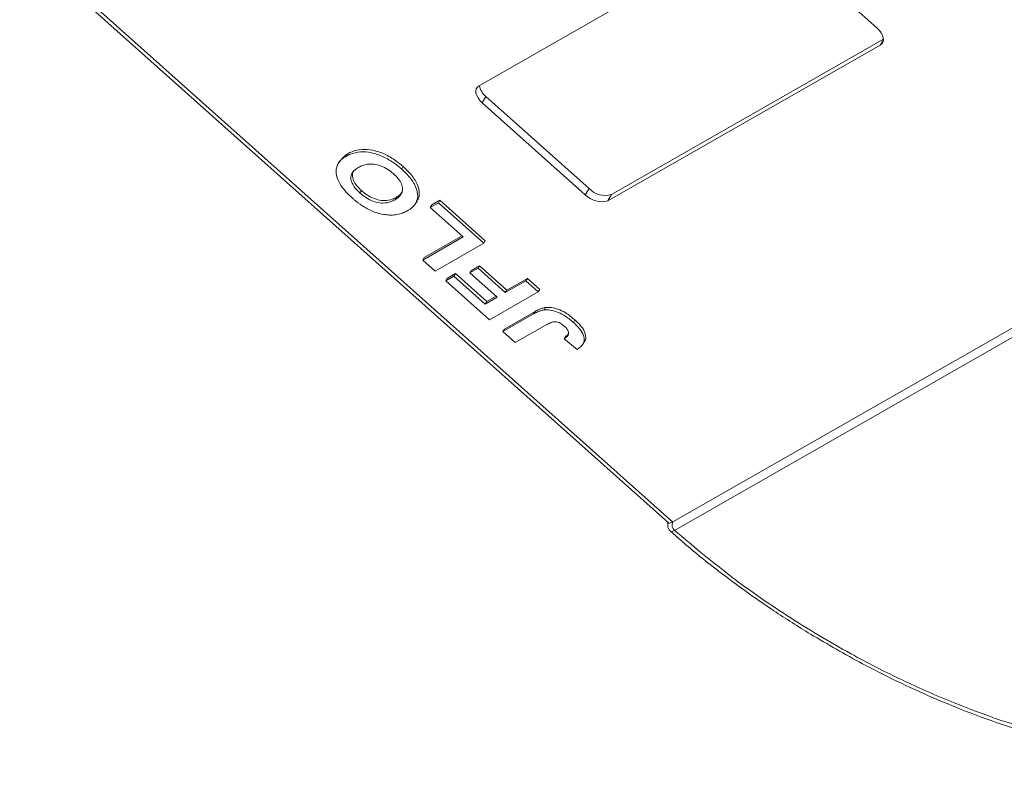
# Model space of a CAD drawing. Header units: millimetres. Extents: x -1004 to 529, y -22 to 1052.
# Tile 41 of 78: x -88 to -44, y 832 to 865. Entities that reach past the tile are written whole.
import ezdxf

# ---------------------------------------------------------------- set-up
doc = ezdxf.new("R2010")
doc.units = ezdxf.units.MM

msp = doc.modelspace()

# ---------------------------------------------------------------- linework, layer by layer
at = {"color": 7, "linetype": 'Continuous', "lineweight": 15}
for p, q in [((-67.197, 862.448), (-55.098, 869.365)), ((-58.594, 843.06), (-87.605, 868.96)), ((-54.094, 869.101), (-49.515, 865.013)), ((-87.582, 868.731), (-58.785, 843.022)), ((-61.306, 857.614), (-49.23, 864.518)), ((-49.23, 864.493), (-49.375, 864.255)), ((-49.375, 864.255), (-61.474, 857.338)), ((-66.889, 861.966), (-67.057, 861.69)), ((-66.889, 861.966), (-62.31, 857.878)), ((-62.478, 857.602), (-67.057, 861.69)), ((-73.024, 859.428), (-73.092, 859.318)), ((-58.593, 843.061), (-30.507, 859.117)), ((-73.382, 859.105), (-73.45, 858.994)), ((-70.633, 858.741), (-70.566, 858.852)), ((-30.425, 858.744), (-58.51, 842.688)), ((-62.31, 857.878), (-62.478, 857.602)), ((-72.488, 857.679), (-72.421, 857.79)), ((-70.931, 857.383), (-70.864, 857.493)), ((-61.306, 857.614), (-61.474, 857.338)), ((-70.02, 857.213), (-69.953, 857.324)), ((-69.366, 857.042), (-69.006, 857.248)), ((-69.299, 857.152), (-69.366, 857.042)), ((-67.899, 855.732), (-69.366, 857.042)), ((-69.299, 857.152), (-68.939, 857.358)), ((-69.006, 857.248), (-68.939, 857.358)), ((-69.006, 857.248), (-66.988, 855.446)), ((-68.939, 857.358), (-66.921, 855.557)), ((-69.699, 854.702), (-67.899, 855.732)), ((-69.632, 854.813), (-67.948, 855.776)), ((-66.988, 855.446), (-69.149, 854.211)), ((-66.921, 855.557), (-66.988, 855.446)), ((-69.632, 854.813), (-69.699, 854.702)), ((-69.149, 854.211), (-69.699, 854.702)), ((-67.602, 854.128), (-67.242, 854.334)), ((-67.535, 854.239), (-67.175, 854.445)), ((-67.175, 854.445), (-67.242, 854.334)), ((-67.242, 854.334), (-66.031, 853.253)), ((-67.175, 854.445), (-65.964, 853.364)), ((-68.672, 853.785), (-68.312, 853.991)), ((-68.605, 853.896), (-68.672, 853.785)), ((-68.605, 853.896), (-68.245, 854.102)), ((-68.245, 854.102), (-68.312, 853.991)), ((-68.312, 853.991), (-66.918, 852.747)), ((-68.245, 854.102), (-66.85, 852.857)), ((-67.535, 854.239), (-67.602, 854.128)), ((-66.391, 853.047), (-67.602, 854.128)), ((-65.964, 853.364), (-65.05, 853.886)), ((-65.117, 853.776), (-65.05, 853.886)), ((-65.05, 853.886), (-64.5, 853.395)), ((-66.727, 852.049), (-68.672, 853.785)), ((-66.031, 853.253), (-65.117, 853.776)), ((-65.117, 853.776), (-64.567, 853.285)), ((-66.918, 852.747), (-66.391, 853.047)), ((-66.85, 852.857), (-66.441, 853.091)), ((-64.567, 853.285), (-66.727, 852.049)), ((-65.964, 853.364), (-66.031, 853.253)), ((-64.5, 853.395), (-64.567, 853.285)), ((-66.85, 852.857), (-66.918, 852.747)), ((-64.238, 852.593), (-64.305, 852.483)), ((-66.14, 851.525), (-64.778, 852.304)), ((-66.073, 851.636), (-64.711, 852.414)), ((-64.711, 852.414), (-64.778, 852.304)), ((-64.192, 851.833), (-65.59, 851.034)), ((-62.935, 852.038), (-63.002, 851.928)), ((-66.073, 851.636), (-66.14, 851.525)), ((-65.59, 851.034), (-66.14, 851.525)), ((-63.349, 851.313), (-63.416, 851.202)), ((-63.416, 851.202), (-62.838, 850.727)), ((-62.591, 850.948), (-62.524, 851.058)), ((-58.51, 842.688), (-58.512, 842.688))]:
    msp.add_line(p, q, dxfattribs=at)
at = {"color": 7, "linetype": 'Continuous', "lineweight": 15, "flags": 128}
for points in [[(-49.515, 865.013), (-49.412, 864.909), (-49.329, 864.799), (-49.27, 864.688), (-49.237, 864.579), (-49.231, 864.478), (-49.253, 864.389), (-49.302, 864.313), (-49.375, 864.255)], [(-67.057, 861.69), (-67.16, 861.794), (-67.243, 861.904), (-67.302, 862.015), (-67.335, 862.123), (-67.341, 862.224), (-67.319, 862.314), (-67.271, 862.39), (-67.197, 862.448)]]:
    msp.add_lwpolyline(points, dxfattribs=at)
at = {"color": 7, "linetype": 'Continuous', "lineweight": 15}
for centre, radius, start, end in [((-66.428, 862.561), 0.753, 187.6155, 232.206), ((-61.597, 858.552), 0.981, 223.3286, 287.227), ((-61.765, 858.276), 0.981, 223.3286, 287.227), ((-58.315, 842.926), 0.309, 154.3865, 230.5161), ((-58.314, 842.927), 0.309, 154.5032, 230.5426)]:
    msp.add_arc(centre, radius, start, end, dxfattribs=at)
for points, knots in [([(-73.024, 859.428), (-72.965, 859.459), (-72.785, 859.553), (-72.427, 859.639), (-71.917, 859.602), (-71.387, 859.424), (-70.924, 859.153), (-70.674, 858.943), (-70.566, 858.852)], [0, 0, 0, 0, 0.101888, 0.307343, 0.492963, 0.678647, 0.860791, 1, 1, 1, 1]), ([(-72.841, 857.467), (-72.916, 857.536), (-73.141, 857.746), (-73.431, 858.129), (-73.575, 858.565), (-73.514, 858.958), (-73.308, 859.186), (-73.133, 859.292), (-73.092, 859.318)], [0, 0, 0, 0, 0.101398, 0.306996, 0.506144, 0.685262, 0.924557, 1, 1, 1, 1]), ([(-73.364, 859.092), (-73.302, 859.186), (-73.214, 859.317), (-73.067, 859.403), (-73.024, 859.428)], [0, 0, 0, 0, 0.71022, 1, 1, 1, 1]), ([(-73.092, 859.318), (-73.032, 859.349), (-72.852, 859.443), (-72.494, 859.528), (-71.984, 859.492), (-71.454, 859.314), (-70.991, 859.043), (-70.741, 858.832), (-70.633, 858.741)], [0, 0, 0, 0, 0.101888, 0.307343, 0.492963, 0.678647, 0.860791, 1, 1, 1, 1]), ([(-72.488, 857.679), (-72.561, 857.75), (-72.709, 857.892), (-72.855, 858.13), (-72.909, 858.36), (-72.846, 858.596), (-72.696, 858.733), (-72.575, 858.806), (-72.552, 858.82)], [0, 0, 0, 0, 0.160292, 0.321922, 0.490761, 0.657569, 0.933883, 1, 1, 1, 1]), ([(-72.421, 857.79), (-72.494, 857.86), (-72.641, 858.002), (-72.789, 858.241), (-72.837, 858.467), (-72.816, 858.623), (-72.758, 858.679), (-72.747, 858.689)], [0, 0, 0, 0, 0.230291, 0.462505, 0.705076, 0.944729, 1, 1, 1, 1]), ([(-72.552, 858.82), (-72.492, 858.851), (-72.323, 858.938), (-72.017, 858.995), (-71.637, 858.922), (-71.322, 858.786), (-71.113, 858.638), (-71.011, 858.551), (-70.992, 858.534)], [0, 0, 0, 0, 0.15859, 0.447239, 0.620381, 0.793575, 0.961295, 1, 1, 1, 1]), ([(-70.633, 858.741), (-70.559, 858.672), (-70.334, 858.462), (-70.038, 858.078), (-69.894, 857.639), (-69.957, 857.247), (-70.161, 857.025), (-70.33, 856.922), (-70.367, 856.9)], [0, 0, 0, 0, 0.102171, 0.30922, 0.51365, 0.692275, 0.932413, 1, 1, 1, 1]), ([(-70.566, 858.852), (-70.492, 858.782), (-70.267, 858.573), (-69.968, 858.187), (-69.836, 857.756), (-69.85, 857.461), (-69.948, 857.36), (-69.97, 857.336)], [0, 0, 0, 0, 0.137027, 0.414714, 0.688887, 0.928452, 1, 1, 1, 1]), ([(-30.425, 858.744), (-29.699, 858.059), (-28.227, 856.666), (-26.295, 854.427), (-24.731, 852.268), (-23.53, 850.242), (-22.638, 848.384), (-21.966, 846.538), (-21.382, 844.124), (-21.283, 841.843), (-21.665, 839.779), (-22.229, 838.225), (-23.137, 836.722), (-24.44, 835.355), (-26.022, 834.248), (-27.88, 833.388), (-30.032, 832.78), (-32.284, 832.477), (-34.53, 832.424), (-36.702, 832.564), (-38.971, 832.893), (-42.094, 833.586), (-45.28, 834.642), (-48.411, 836.018), (-50.914, 837.3), (-53.52, 838.863), (-56.155, 840.701), (-57.733, 842.032), (-58.51, 842.688)], [0, 0, 0, 0, 0.038862, 0.078912, 0.120068, 0.152227, 0.184382, 0.217215, 0.250043, 0.315618, 0.347778, 0.379932, 0.421093, 0.461142, 0.5, 0.538863, 0.578912, 0.620068, 0.652227, 0.684382, 0.717215, 0.750043, 0.815618, 0.847778, 0.879932, 0.921093, 0.96114, 1, 1, 1, 1]), ([(-70.992, 858.534), (-70.919, 858.463), (-70.772, 858.32), (-70.633, 858.081), (-70.578, 857.842), (-70.648, 857.593), (-70.804, 857.459), (-70.919, 857.39), (-70.931, 857.383)], [0, 0, 0, 0, 0.1597099, 0.3204292, 0.4910735, 0.6770503, 0.9662903, 1, 1, 1, 1]), ([(-72.153, 856.977), (-72.2, 857.003), (-72.292, 857.054), (-72.418, 857.136), (-72.534, 857.217), (-72.64, 857.297), (-72.743, 857.38), (-72.808, 857.438), (-72.841, 857.467)], [0, 0, 0, 0, 0.185429, 0.37219, 0.527708, 0.683877, 0.841678, 1, 1, 1, 1]), ([(-70.931, 857.383), (-70.991, 857.352), (-71.143, 857.274), (-71.417, 857.216), (-71.759, 857.259), (-72.074, 857.379), (-72.319, 857.535), (-72.445, 857.642), (-72.488, 857.679)], [0, 0, 0, 0, 0.158617, 0.400864, 0.573059, 0.745486, 0.912985, 1, 1, 1, 1]), ([(-70.864, 857.493), (-70.924, 857.462), (-71.075, 857.384), (-71.35, 857.326), (-71.692, 857.369), (-72.007, 857.49), (-72.252, 857.645), (-72.378, 857.753), (-72.421, 857.79)], [0, 0, 0, 0, 0.158617, 0.400864, 0.573059, 0.745486, 0.912985, 1, 1, 1, 1]), ([(-70.608, 857.729), (-70.673, 857.651), (-70.746, 857.562), (-70.852, 857.5), (-70.864, 857.493)], [0, 0, 0, 0, 0.885532, 1, 1, 1, 1]), ([(-71.044, 856.7), (-71.13, 856.701), (-71.302, 856.703), (-71.653, 856.768), (-71.946, 856.869), (-72.131, 856.966), (-72.153, 856.977)], [0, 0, 0, 0, 0.250896, 0.502166, 0.940512, 1, 1, 1, 1]), ([(-70.367, 856.9), (-70.396, 856.883), (-70.454, 856.851), (-70.552, 856.807), (-70.658, 856.767), (-70.777, 856.734), (-70.904, 856.709), (-70.997, 856.703), (-71.044, 856.7)], [0, 0, 0, 0, 0.1539502, 0.3081809, 0.478699, 0.6499612, 0.8242026, 1, 1, 1, 1]), ([(-64.711, 852.414), (-64.682, 852.431), (-64.623, 852.463), (-64.541, 852.503), (-64.464, 852.535), (-64.393, 852.559), (-64.32, 852.581), (-64.265, 852.589), (-64.238, 852.593)], [0, 0, 0, 0, 0.20827, 0.416707, 0.561481, 0.706573, 0.852825, 1, 1, 1, 1]), ([(-64.238, 852.593), (-64.153, 852.597), (-63.984, 852.603), (-63.679, 852.522), (-63.305, 852.346), (-63.074, 852.154), (-62.935, 852.038)], [0, 0, 0, 0, 0.20646, 0.413515, 0.645211, 1, 1, 1, 1]), ([(-64.778, 852.304), (-64.749, 852.32), (-64.691, 852.352), (-64.608, 852.392), (-64.532, 852.424), (-64.46, 852.448), (-64.387, 852.471), (-64.333, 852.479), (-64.305, 852.483)], [0, 0, 0, 0, 0.20827, 0.416707, 0.561481, 0.706573, 0.852825, 1, 1, 1, 1]), ([(-64.305, 852.483), (-64.221, 852.486), (-64.051, 852.492), (-63.746, 852.412), (-63.373, 852.236), (-63.142, 852.044), (-63.002, 851.928)], [0, 0, 0, 0, 0.20646, 0.413515, 0.645211, 1, 1, 1, 1]), ([(-64.192, 851.833), (-64.132, 851.865), (-64.03, 851.919), (-63.881, 851.963), (-63.752, 851.961), (-63.643, 851.925), (-63.519, 851.856), (-63.444, 851.793), (-63.397, 851.754)], [0, 0, 0, 0, 0.2920273, 0.5048541, 0.6139046, 0.723685, 0.8298165, 1, 1, 1, 1]), ([(-63.397, 851.754), (-63.374, 851.732), (-63.328, 851.688), (-63.278, 851.624), (-63.244, 851.565), (-63.226, 851.515), (-63.218, 851.466), (-63.221, 851.437), (-63.222, 851.423)], [0, 0, 0, 0, 0.202387, 0.410907, 0.557829, 0.709472, 0.853224, 1, 1, 1, 1]), ([(-63.002, 851.928), (-62.928, 851.858), (-62.759, 851.699), (-62.57, 851.429), (-62.506, 851.165), (-62.579, 850.91), (-62.736, 850.799), (-62.838, 850.727)], [0, 0, 0, 0, 0.155292, 0.353145, 0.543243, 0.704067, 1, 1, 1, 1]), ([(-62.935, 852.038), (-62.86, 851.969), (-62.692, 851.81), (-62.501, 851.538), (-62.445, 851.28), (-62.467, 851.119), (-62.523, 851.069), (-62.53, 851.063)], [0, 0, 0, 0, 0.213477, 0.485462, 0.746786, 0.967868, 1, 1, 1, 1]), ([(-63.222, 851.423), (-63.227, 851.404), (-63.238, 851.366), (-63.271, 851.323), (-63.305, 851.287), (-63.34, 851.257), (-63.377, 851.229), (-63.403, 851.211), (-63.416, 851.202)], [0, 0, 0, 0, 0.193806, 0.393127, 0.544069, 0.695412, 0.847613, 1, 1, 1, 1]), ([(-63.349, 851.313), (-63.335, 851.322), (-63.308, 851.34), (-63.27, 851.37), (-63.242, 851.394), (-63.228, 851.409), (-63.226, 851.412)], [0, 0, 0, 0, 0.30136, 0.602975, 0.929011, 1, 1, 1, 1]), ([(-58.806, 843.052), (-58.812, 842.999), (-58.824, 842.902), (-58.792, 842.754), (-58.733, 842.686), (-58.702, 842.65)], [0, 0, 0, 0, 0.363867, 0.658166, 1, 1, 1, 1]), ([(-58.779, 843.029), (-58.767, 843.019), (-58.738, 842.995), (-58.659, 843.024), (-58.603, 843.055), (-58.594, 843.06)], [0, 0, 0, 0, 0.371133, 0.899006, 1, 1, 1, 1]), ([(-58.594, 843.06), (-58.594, 843.06), (-58.594, 843.06), (-58.593, 843.06), (-58.593, 843.06), (-58.593, 843.061)], [0, 0, 0, 0, 0.3846993, 0.6923496, 1, 1, 1, 1]), ([(-58.512, 842.688), (-58.548, 842.67), (-58.613, 842.637), (-58.673, 842.629), (-58.689, 842.648), (-58.694, 842.654)], [0, 0, 0, 0, 0.443445, 0.806261, 1, 1, 1, 1]), ([(-58.691, 842.658), (-58.49, 842.476), (-57.805, 841.857), (-56.694, 840.977), (-55.362, 839.981), (-54.01, 839.039), (-53.018, 838.418), (-52.469, 838.075)], [0, 0, 0, 0, 0.107273, 0.365989, 0.55071, 0.751571, 1, 1, 1, 1]), ([(-52.469, 838.075), (-51.706, 837.627), (-50.636, 836.999), (-49.016, 836.167), (-47.626, 835.504), (-45.957, 834.792), (-44.203, 834.132), (-42.373, 833.541), (-40.504, 833.042), (-38.622, 832.649), (-36.75, 832.372), (-34.908, 832.219), (-33.113, 832.195), (-31.38, 832.305), (-29.724, 832.55), (-28.155, 832.932), (-26.692, 833.46), (-25.515, 834.014), (-24.888, 834.445), (-24.659, 834.602)], [0, 0, 0, 0, 0.077042, 0.108033, 0.15937, 0.212414, 0.269049, 0.327849, 0.38824, 0.449773, 0.512143, 0.575139, 0.638624, 0.702518, 0.766787, 0.831442, 0.89655, 0.962241, 1, 1, 1, 1])]:
    msp.add_open_spline(points, degree=3, knots=knots, dxfattribs=at)

doc.saveas('drawing.dxf')
